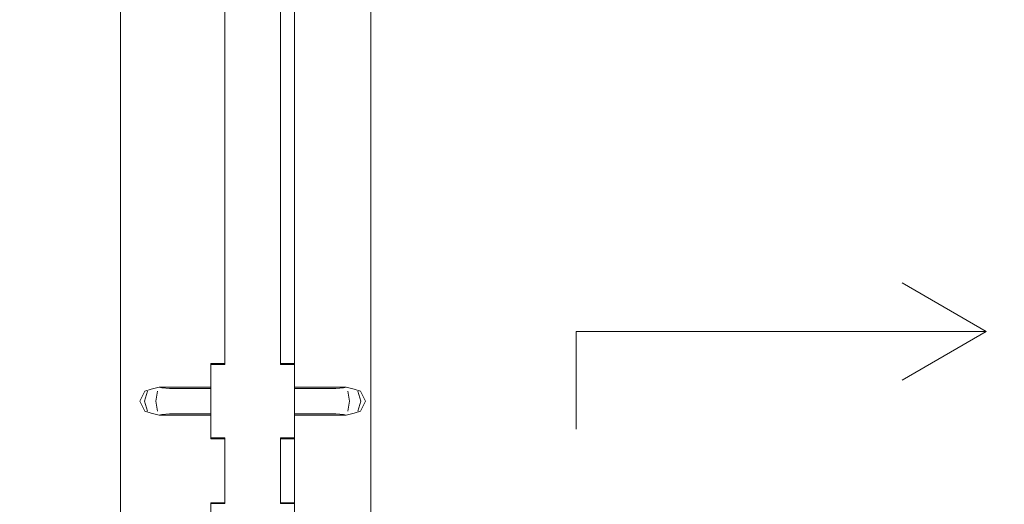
# Model space of a CAD drawing. Header units: millimetres. Extents: x 90539 to 127778, y -34922 to 14506.
# Tile 49 of 256: x 102020 to 102728, y 3816 to 4164. Entities that reach past the tile are written whole.
import ezdxf

# ---------------------------------------------------------------- set-up
doc = ezdxf.new("R2010")
doc.units = ezdxf.units.MM
doc.header["$MEASUREMENT"] = 0
doc.linetypes.add('Wipeout_Contour', pattern=[1000, 0, -1000])
for name, color, linetype in [('Nowe_A-Wymiary-Wewnętrzne', 7, 'Continuous'), ('Nowe_A-Wymiary-Zewnętrzne', 7, 'Continuous'), ('Nowe_A-Ściany-Konstrukcyjne', 7, 'Continuous'), ('Nowe_A-Ściany-Wewnętrzne', 7, 'Continuous'), ('Nowe_Drzwi Archicad', 7, 'Continuous')]:
    doc.layers.add(name, color=color, linetype=linetype)
for name, color, linetype, lineweight, true_color in [('Nowe_A-Wymiary-Wewnętrzne_Nr_pióra__45', 7, 'Continuous', 15, 0x40a5ff), ('Nowe_A-Wymiary-Wewnętrzne_Nr_pióra__85', 7, 'Continuous', 13, 0x80c2ff), ('Nowe_A-Wymiary-Zewnętrzne_Nr_pióra__45', 7, 'Continuous', 15, 0x40a5ff), ('Nowe_A-Wymiary-Zewnętrzne_Nr_pióra__85', 7, 'Continuous', 13, 0x80c2ff)]:
    doc.layers.add(name, color=color, linetype=linetype, lineweight=lineweight, true_color=true_color)
for name, color, linetype, lineweight in [('Nowe_A-Wymiary-Wewnętrzne_Nr_pióra__46', 5, 'Continuous', 15), ('Nowe_A-Wymiary-Zewnętrzne_Nr_pióra__46', 5, 'Continuous', 15), ('Nowe_Drzwi Archicad_Nr_pióra__3', 7, 'Continuous', 13), ('Nowe_Drzwi Archicad_Nr_pióra__87', 7, 'Continuous', 13)]:
    doc.layers.add(name, color=color, linetype=linetype, lineweight=lineweight)
doc.styles.add('STYL_AUTOMATYCZNY_2', font='arial.ttf')
doc.dimstyles.new('STYL_AUTOMATYCZNY__1', dxfattribs={"dimtxt": 125, "dimasz": 47.5, "dimexe": 0.18, "dimexo": 20, "dimgap": 0, "dimtad": 1, "dimdec": 1, "dimlfac": 0.1, "dimzin": 0, "dimdsep": 46, "dimtxsty": 'STYL_AUTOMATYCZNY_2', "dimblk": 'ARROWHEAD_11', "dimblk1": 'ARROWHEAD_11', "dimblk2": 'ARROWHEAD_11', "dimcen": 0.09, "dimclrd": 256, "dimclre": 256, "dimclrt": 5, "dimadec": 1, "dimazin": 0, "dimtfac": 1, "dimtdec": 4, "dimtmove": 0, "dimatfit": 3, "dimfxl": 0, "dimtolj": 1, "dimtzin": 0, "dimarcsym": 0})

# ---------------------------------------------------------------- blocks, each defined once
blk = doc.blocks.new('ElemPrzekroju_42')
at = {"color": 254, "linetype": 'Wipeout_Contour', "lineweight": 0, "ltscale": 1745412.149286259}
blk.add_wipeout([(102254.76, 3880), (102217.59, 3880), (102217.59, 2990), (102272.59, 2990), (102272.59, 5140), (103452.59, 5140), (103452.59, 2990), (103937.6, 2990), (103937.6, 5430), (102217.6, 5430), (102217.59, 3900), (102254.76, 3900), (102260.5, 3898.68), (102265.17, 3897.07), (102268.69, 3890), (102265.17, 3882.93), (102260.5, 3881.32)], dxfattribs=at).dxf.layer = 'Nowe_A-Ściany-Konstrukcyjne'
blk = doc.blocks.new('ElemPrzekroju_54')
at = {"color": 254, "linetype": 'Wipeout_Contour', "lineweight": 0, "ltscale": 510610.455212}
blk.add_wipeout([(101947.59, 4940), (101947.59, 2890), (102092.59, 2890), (102092.59, 4890), (102092.59, 4940)], dxfattribs=at).dxf.layer = 'Nowe_A-Ściany-Wewnętrzne'
at = {"color": 254, "linetype": 'Wipeout_Contour', "lineweight": 0, "ltscale": 409239.046}
blk.add_wipeout([(102207.59, 4940), (102207.59, 3917), (102217.59, 3917), (102217.59, 4940)], dxfattribs=at).dxf.layer = 'Nowe_A-Ściany-Wewnętrzne'
at = {"color": 254, "linetype": 'Wipeout_Contour', "lineweight": 0, "ltscale": 409138.816297}
blk.add_wipeout([(102217.59, 3863), (102207.59, 3863), (102207.59, 3817), (102217.59, 3817)], dxfattribs=at).dxf.layer = 'Nowe_A-Ściany-Wewnętrzne'
blk = doc.blocks.new('ElemPrzekroju_409')
at = {"color": 254, "linetype": 'Wipeout_Contour', "lineweight": 0, "ltscale": 2146489.9980939}
blk.add_wipeout([(102167.59, 4890), (102092.59, 4890), (102092.59, 2890), (102167.59, 2890), (102167.59, 3763), (102157.59, 3763), (102157.59, 3817), (102167.59, 3817), (102167.59, 3863), (102157.59, 3863), (102157.59, 3880), (102120.43, 3880), (102114.69, 3881.32), (102110.02, 3882.93), (102106.5, 3890), (102110.02, 3897.07), (102114.69, 3898.68), (102120.43, 3900), (102157.59, 3900), (102157.59, 3917), (102167.59, 3917)], dxfattribs=at).dxf.layer = 'Nowe_Drzwi Archicad'
at = {"color": 254, "linetype": 'Wipeout_Contour', "lineweight": 0, "ltscale": 409170.227308}
blk.add_wipeout([(102217.59, 3917), (102217.49, 3917), (102217.49, 3916.44), (102217.59, 3916.44)], dxfattribs=at).dxf.layer = 'Nowe_Drzwi Archicad'
at = {"color": 254, "linetype": 'Wipeout_Contour', "lineweight": 0, "ltscale": 409227.563164}
blk.add_wipeout([(102247.39, 3899.13), (102247.59, 3900), (102217.59, 3900), (102217.59, 3899.13)], dxfattribs=at).dxf.layer = 'Nowe_Drzwi Archicad'
at = {"color": 254, "linetype": 'Wipeout_Contour', "lineweight": 0, "ltscale": 409227.457593}
blk.add_wipeout([(102217.59, 3890), (102217.59, 3882.93), (102248.29, 3882.93), (102248.58, 3890)], dxfattribs=at).dxf.layer = 'Nowe_Drzwi Archicad'
at = {"color": 254, "linetype": 'Wipeout_Contour', "lineweight": 0, "ltscale": 409162.098403}
blk.add_wipeout([(102217.49, 3863.56), (102217.49, 3863), (102217.59, 3863), (102217.59, 3863.56)], dxfattribs=at).dxf.layer = 'Nowe_Drzwi Archicad'
at = {"color": 254, "linetype": 'Wipeout_Contour', "lineweight": 0, "ltscale": 409155.10679}
blk.add_wipeout([(102217.59, 3816.44), (102217.59, 3817), (102217.49, 3817), (102217.49, 3816.44)], dxfattribs=at).dxf.layer = 'Nowe_Drzwi Archicad'
at = {"layer": 'Nowe_Drzwi Archicad_Nr_pióra__3', "color": 7, "linetype": 'Continuous', "lineweight": 13}
blk.add_line((102092.59, 2890), (102092.59, 4890), dxfattribs=at)
at = {"color": 254, "linetype": 'Wipeout_Contour', "lineweight": 0, "ltscale": 408930.803111}
blk.add_wipeout([(102157.59, 3917), (102157.59, 3916.44), (102157.69, 3916.44), (102157.69, 3917)], dxfattribs=at).dxf.layer = 'Nowe_Drzwi Archicad'
at = {"color": 254, "linetype": 'Wipeout_Contour', "lineweight": 0, "ltscale": 409150.441825}
blk.add_wipeout([(102217.49, 3917), (102207.69, 3917), (102207.69, 3916.44), (102217.49, 3916.44)], dxfattribs=at).dxf.layer = 'Nowe_Drzwi Archicad'
at = {"color": 254, "linetype": 'Wipeout_Contour', "lineweight": 0, "ltscale": 408868.223053}
blk.add_wipeout([(102157.59, 3899.13), (102157.59, 3900), (102127.59, 3900), (102127.8, 3899.13)], dxfattribs=at).dxf.layer = 'Nowe_Drzwi Archicad'
at = {"color": 254, "linetype": 'Wipeout_Contour', "lineweight": 0, "ltscale": 511549.705351}
blk.add_wipeout([(102217.59, 3899.13), (102217.59, 3897.07), (102248.29, 3897.07), (102247.79, 3899.17), (102247.39, 3899.13)], dxfattribs=at).dxf.layer = 'Nowe_Drzwi Archicad'
at = {"color": 254, "linetype": 'Wipeout_Contour', "lineweight": 0, "ltscale": 408864.338794}
blk.add_wipeout([(102157.59, 3890), (102126.61, 3890), (102126.9, 3882.93), (102157.59, 3882.93)], dxfattribs=at).dxf.layer = 'Nowe_Drzwi Archicad'
at = {"color": 254, "linetype": 'Wipeout_Contour', "lineweight": 0, "ltscale": 511546.508175}
blk.add_wipeout([(102217.59, 3882.93), (102217.59, 3880.87), (102247.39, 3880.87), (102247.79, 3880.83), (102248.29, 3882.93)], dxfattribs=at).dxf.layer = 'Nowe_Drzwi Archicad'
at = {"color": 254, "linetype": 'Wipeout_Contour', "lineweight": 0, "ltscale": 408922.669448}
blk.add_wipeout([(102157.59, 3863.56), (102157.59, 3863), (102157.69, 3863), (102157.69, 3863.56)], dxfattribs=at).dxf.layer = 'Nowe_Drzwi Archicad'
at = {"color": 254, "linetype": 'Wipeout_Contour', "lineweight": 0, "ltscale": 409142.312527}
blk.add_wipeout([(102207.69, 3863.56), (102207.69, 3863), (102217.49, 3863), (102217.49, 3863.56)], dxfattribs=at).dxf.layer = 'Nowe_Drzwi Archicad'
at = {"color": 254, "linetype": 'Wipeout_Contour', "lineweight": 0, "ltscale": 408915.673739}
blk.add_wipeout([(102157.69, 3816.44), (102157.69, 3817), (102157.59, 3817), (102157.59, 3816.44)], dxfattribs=at).dxf.layer = 'Nowe_Drzwi Archicad'
at = {"color": 254, "linetype": 'Wipeout_Contour', "lineweight": 0, "ltscale": 409135.320576}
blk.add_wipeout([(102217.49, 3816.44), (102217.49, 3817), (102207.69, 3817), (102207.69, 3816.44)], dxfattribs=at).dxf.layer = 'Nowe_Drzwi Archicad'
at = {"layer": 'Nowe_Drzwi Archicad_Nr_pióra__3', "color": 7, "linetype": 'Continuous', "lineweight": 13}
for p, q in [((102217.59, 3917), (102217.49, 3917)), ((102217.59, 3916.44), (102217.59, 3917)), ((102217.59, 3863.04), (102217.49, 3863)), ((102217.59, 3863.04), (102217.59, 3863.56)), ((102217.59, 3817), (102217.49, 3817)), ((102217.59, 3816.44), (102217.59, 3817)), ((102217.59, 3816.44), (102217.59, 3816.9))]:
    blk.add_line(p, q, dxfattribs=at)
at = {"layer": 'Nowe_Drzwi Archicad_Nr_pióra__3', "color": 7, "linetype": 'Continuous', "lineweight": 13, "flags": 128}
blk.add_lwpolyline([(102217.59, 3816.44), (102217.59, 3816.34), (102217.59, 3806.54)], dxfattribs=at)
at = {"layer": 'Nowe_Drzwi Archicad_Nr_pióra__87', "color": 7, "linetype": 'Continuous', "lineweight": 13}
for p, q in [((102217.59, 4940), (102217.59, 3917)), ((102217.59, 3863.04), (102217.59, 3817))]:
    blk.add_line(p, q, dxfattribs=at)
at = {"color": 254, "linetype": 'Wipeout_Contour', "lineweight": 0, "ltscale": 408950.588572}
blk.add_wipeout([(102157.69, 3917), (102157.69, 3916.44), (102167.49, 3916.44), (102167.49, 3917)], dxfattribs=at).dxf.layer = 'Nowe_Drzwi Archicad'
at = {"color": 254, "linetype": 'Wipeout_Contour', "lineweight": 0, "ltscale": 409130.65635}
blk.add_wipeout([(102207.69, 3917), (102207.59, 3917), (102207.59, 3916.44), (102207.69, 3916.44)], dxfattribs=at).dxf.layer = 'Nowe_Drzwi Archicad'
at = {"color": 254, "linetype": 'Wipeout_Contour', "lineweight": 0, "ltscale": 511069.586015}
blk.add_wipeout([(102127.4, 3899.17), (102126.9, 3897.07), (102157.59, 3897.07), (102157.59, 3899.13), (102127.8, 3899.13)], dxfattribs=at).dxf.layer = 'Nowe_Drzwi Archicad'
at = {"color": 254, "linetype": 'Wipeout_Contour', "lineweight": 0, "ltscale": 409228.533041}
blk.add_wipeout([(102217.59, 3897.07), (102217.59, 3890), (102248.58, 3890), (102248.29, 3897.07)], dxfattribs=at).dxf.layer = 'Nowe_Drzwi Archicad'
at = {"color": 254, "linetype": 'Wipeout_Contour', "lineweight": 0, "ltscale": 511066.385813}
blk.add_wipeout([(102157.59, 3882.93), (102126.9, 3882.93), (102127.4, 3880.83), (102127.8, 3880.87), (102157.59, 3880.87)], dxfattribs=at).dxf.layer = 'Nowe_Drzwi Archicad'
at = {"color": 254, "linetype": 'Wipeout_Contour', "lineweight": 0, "ltscale": 409224.653112}
blk.add_wipeout([(102217.59, 3880), (102247.59, 3880), (102247.39, 3880.87), (102217.59, 3880.87)], dxfattribs=at).dxf.layer = 'Nowe_Drzwi Archicad'
at = {"color": 254, "linetype": 'Wipeout_Contour', "lineweight": 0, "ltscale": 408942.455303}
blk.add_wipeout([(102157.69, 3863.56), (102157.69, 3863), (102167.49, 3863), (102167.49, 3863.56)], dxfattribs=at).dxf.layer = 'Nowe_Drzwi Archicad'
at = {"color": 254, "linetype": 'Wipeout_Contour', "lineweight": 0, "ltscale": 409122.526659}
blk.add_wipeout([(102207.59, 3863.56), (102207.59, 3863), (102207.69, 3863), (102207.69, 3863.56)], dxfattribs=at).dxf.layer = 'Nowe_Drzwi Archicad'
at = {"color": 254, "linetype": 'Wipeout_Contour', "lineweight": 0, "ltscale": 408935.459933}
blk.add_wipeout([(102167.49, 3816.44), (102167.49, 3817), (102157.69, 3817), (102157.69, 3816.44)], dxfattribs=at).dxf.layer = 'Nowe_Drzwi Archicad'
at = {"color": 254, "linetype": 'Wipeout_Contour', "lineweight": 0, "ltscale": 409115.534369}
blk.add_wipeout([(102207.69, 3816.44), (102207.69, 3817), (102207.59, 3817), (102207.59, 3816.44)], dxfattribs=at).dxf.layer = 'Nowe_Drzwi Archicad'
at = {"layer": 'Nowe_Drzwi Archicad_Nr_pióra__3', "color": 7, "linetype": 'Continuous', "lineweight": 13}
for p, q in [((102207.59, 4890), (102207.59, 3916.44)), ((102207.69, 3947.88), (102207.69, 3917)), ((102157.59, 3916.44), (102157.59, 3917)), ((102157.59, 3917), (102157.69, 3917)), ((102207.69, 3917), (102207.59, 3917)), ((102217.49, 3917), (102207.69, 3917)), ((102217.59, 3916.44), (102217.59, 3863.56)), ((102217.59, 3899.13), (102217.59, 3900)), ((102217.59, 3880), (102217.59, 3880.87)), ((102157.59, 3863), (102157.59, 3863.56)), ((102157.59, 3863), (102157.69, 3863)), ((102207.59, 3863.56), (102207.59, 3816.44)), ((102207.69, 3863), (102207.59, 3863)), ((102207.69, 3832.12), (102207.69, 3863)), ((102217.49, 3863), (102207.69, 3863)), ((102157.59, 3816.44), (102157.59, 3817)), ((102157.59, 3817), (102157.69, 3817)), ((102207.69, 3817), (102207.59, 3817)), ((102217.49, 3817), (102207.69, 3817))]:
    blk.add_line(p, q, dxfattribs=at)
at = {"layer": 'Nowe_Drzwi Archicad_Nr_pióra__3', "color": 7, "linetype": 'Continuous', "lineweight": 13, "flags": 128}
for points in [[(102217.59, 3916.44), (102217.49, 3916.44), (102207.69, 3916.44), (102207.59, 3916.44)], [(102217.59, 3863.56), (102217.49, 3863.56), (102207.69, 3863.56), (102207.59, 3863.56)], [(102157.59, 3816.44), (102157.59, 3816.34), (102157.59, 3806.54)], [(102217.59, 3816.44), (102217.49, 3816.44), (102207.69, 3816.44), (102207.59, 3816.44)]]:
    blk.add_lwpolyline(points, dxfattribs=at)
at = {"color": 254, "linetype": 'Wipeout_Contour', "lineweight": 0, "ltscale": 408970.374041}
blk.add_wipeout([(102167.49, 3917), (102167.49, 3916.44), (102167.59, 3916.44), (102167.59, 3917)], dxfattribs=at).dxf.layer = 'Nowe_Drzwi Archicad'
at = {"color": 254, "linetype": 'Wipeout_Contour', "lineweight": 0, "ltscale": 408865.415196}
blk.add_wipeout([(102157.59, 3897.07), (102126.9, 3897.07), (102126.61, 3890), (102157.59, 3890)], dxfattribs=at).dxf.layer = 'Nowe_Drzwi Archicad'
at = {"color": 254, "linetype": 'Wipeout_Contour', "lineweight": 0, "ltscale": 409298.659958}
blk.add_wipeout([(102252.94, 3899.58), (102253.34, 3900), (102247.59, 3900), (102247.39, 3899.13)], dxfattribs=at).dxf.layer = 'Nowe_Drzwi Archicad'
at = {"color": 254, "linetype": 'Wipeout_Contour', "lineweight": 0, "ltscale": 409305.628634}
blk.add_wipeout([(102248.58, 3890), (102248.29, 3882.93), (102256.09, 3882.93), (102257.24, 3890)], dxfattribs=at).dxf.layer = 'Nowe_Drzwi Archicad'
at = {"color": 254, "linetype": 'Wipeout_Contour', "lineweight": 0, "ltscale": 408865.310446}
blk.add_wipeout([(102157.59, 3880), (102157.59, 3880.87), (102127.8, 3880.87), (102127.59, 3880)], dxfattribs=at).dxf.layer = 'Nowe_Drzwi Archicad'
at = {"color": 254, "linetype": 'Wipeout_Contour', "lineweight": 0, "ltscale": 408962.241165}
blk.add_wipeout([(102167.49, 3863.56), (102167.49, 3863), (102167.59, 3863), (102167.59, 3863.56)], dxfattribs=at).dxf.layer = 'Nowe_Drzwi Archicad'
at = {"color": 254, "linetype": 'Wipeout_Contour', "lineweight": 0, "ltscale": 408955.246133}
blk.add_wipeout([(102167.59, 3816.44), (102167.59, 3817), (102167.49, 3817), (102167.49, 3816.44)], dxfattribs=at).dxf.layer = 'Nowe_Drzwi Archicad'
at = {"layer": 'Nowe_Drzwi Archicad_Nr_pióra__3', "color": 7, "linetype": 'Continuous', "lineweight": 13}
for p, q in [((102167.59, 4890), (102167.59, 3916.44)), ((102167.49, 3947.88), (102167.49, 3917)), ((102157.59, 3916.44), (102157.59, 3863.56)), ((102157.69, 3917), (102167.49, 3917)), ((102167.49, 3917), (102167.59, 3917)), ((102157.69, 3863), (102167.49, 3863)), ((102167.49, 3863), (102167.59, 3863)), ((102167.49, 3832.12), (102167.49, 3863)), ((102167.59, 3863.56), (102167.59, 3816.44)), ((102157.69, 3817), (102167.49, 3817)), ((102167.49, 3817), (102167.59, 3817))]:
    blk.add_line(p, q, dxfattribs=at)
at = {"layer": 'Nowe_Drzwi Archicad_Nr_pióra__3', "color": 7, "linetype": 'Continuous', "lineweight": 13, "flags": 128}
for points in [[(102167.59, 3916.44), (102167.49, 3916.44), (102157.69, 3916.44), (102157.59, 3916.44)], [(102167.59, 3863.56), (102167.49, 3863.56), (102157.69, 3863.56), (102157.59, 3863.56)], [(102167.59, 3816.44), (102167.49, 3816.44), (102157.69, 3816.44), (102157.59, 3816.44)]]:
    blk.add_lwpolyline(points, dxfattribs=at)
at = {"color": 254, "linetype": 'Wipeout_Contour', "lineweight": 0, "ltscale": 408797.200108}
blk.add_wipeout([(102127.8, 3899.13), (102127.59, 3900), (102121.85, 3900), (102122.25, 3899.58)], dxfattribs=at).dxf.layer = 'Nowe_Drzwi Archicad'
at = {"color": 254, "linetype": 'Wipeout_Contour', "lineweight": 0, "ltscale": 511630.299207}
blk.add_wipeout([(102252.94, 3899.58), (102247.79, 3899.17), (102248.29, 3897.07), (102256.09, 3897.07), (102253.59, 3899.73)], dxfattribs=at).dxf.layer = 'Nowe_Drzwi Archicad'
at = {"color": 254, "linetype": 'Wipeout_Contour', "lineweight": 0, "ltscale": 408786.167877}
blk.add_wipeout([(102126.61, 3890), (102117.95, 3890), (102119.1, 3882.93), (102126.9, 3882.93)], dxfattribs=at).dxf.layer = 'Nowe_Drzwi Archicad'
at = {"color": 254, "linetype": 'Wipeout_Contour', "lineweight": 0, "ltscale": 511627.041}
blk.add_wipeout([(102248.29, 3882.93), (102247.79, 3880.83), (102252.94, 3880.42), (102253.59, 3880.27), (102256.09, 3882.93)], dxfattribs=at).dxf.layer = 'Nowe_Drzwi Archicad'
at = {"color": 254, "linetype": 'Wipeout_Contour', "lineweight": 0, "ltscale": 510989.054006}
blk.add_wipeout([(102121.6, 3899.73), (102119.1, 3897.07), (102126.9, 3897.07), (102127.4, 3899.17), (102122.25, 3899.58)], dxfattribs=at).dxf.layer = 'Nowe_Drzwi Archicad'
at = {"color": 254, "linetype": 'Wipeout_Contour', "lineweight": 0, "ltscale": 409306.703879}
blk.add_wipeout([(102248.29, 3897.07), (102248.58, 3890), (102257.24, 3890), (102256.09, 3897.07)], dxfattribs=at).dxf.layer = 'Nowe_Drzwi Archicad'
at = {"color": 254, "linetype": 'Wipeout_Contour', "lineweight": 0, "ltscale": 510985.791716}
blk.add_wipeout([(102126.9, 3882.93), (102119.1, 3882.93), (102121.6, 3880.27), (102122.25, 3880.42), (102127.4, 3880.83)], dxfattribs=at).dxf.layer = 'Nowe_Drzwi Archicad'
at = {"color": 254, "linetype": 'Wipeout_Contour', "lineweight": 0, "ltscale": 409295.676921}
blk.add_wipeout([(102247.59, 3880), (102253.34, 3880), (102252.94, 3880.42), (102247.39, 3880.87)], dxfattribs=at).dxf.layer = 'Nowe_Drzwi Archicad'
at = {"layer": 'Nowe_Drzwi Archicad_Nr_pióra__3', "color": 7, "linetype": 'Continuous', "lineweight": 13}
for p, q in [((102217.59, 3900), (102247.59, 3900)), ((102217.59, 3880), (102247.59, 3880))]:
    blk.add_line(p, q, dxfattribs=at)
at = {"color": 254, "linetype": 'Wipeout_Contour', "lineweight": 0, "ltscale": 408787.244482}
blk.add_wipeout([(102126.9, 3897.07), (102119.1, 3897.07), (102117.95, 3890), (102126.61, 3890)], dxfattribs=at).dxf.layer = 'Nowe_Drzwi Archicad'
at = {"color": 254, "linetype": 'Wipeout_Contour', "lineweight": 0, "ltscale": 306984.360507}
blk.add_wipeout([(102254.76, 3900), (102253.34, 3900), (102252.94, 3899.58)], dxfattribs=at).dxf.layer = 'Nowe_Drzwi Archicad'
at = {"color": 254, "linetype": 'Wipeout_Contour', "lineweight": 0, "ltscale": 409337.453533}
blk.add_wipeout([(102257.24, 3890), (102256.09, 3882.93), (102263.3, 3882.93), (102265.41, 3890)], dxfattribs=at).dxf.layer = 'Nowe_Drzwi Archicad'
at = {"color": 254, "linetype": 'Wipeout_Contour', "lineweight": 0, "ltscale": 408794.213416}
blk.add_wipeout([(102127.59, 3880), (102127.8, 3880.87), (102122.25, 3880.42), (102121.85, 3880)], dxfattribs=at).dxf.layer = 'Nowe_Drzwi Archicad'
at = {"layer": 'Nowe_Drzwi Archicad_Nr_pióra__3', "color": 7, "linetype": 'Continuous', "lineweight": 13}
for p, q in [((102157.59, 3900), (102127.59, 3900)), ((102157.59, 3880), (102127.59, 3880))]:
    blk.add_line(p, q, dxfattribs=at)
at = {"color": 254, "linetype": 'Wipeout_Contour', "lineweight": 0, "ltscale": 306587.584578}
blk.add_wipeout([(102122.25, 3899.58), (102121.85, 3900), (102120.43, 3900)], dxfattribs=at).dxf.layer = 'Nowe_Drzwi Archicad'
at = {"color": 254, "linetype": 'Wipeout_Contour', "lineweight": 0, "ltscale": 511660.085799}
blk.add_wipeout([(102253.59, 3899.73), (102256.09, 3897.07), (102263.3, 3897.07), (102260.5, 3898.68), (102254.76, 3900)], dxfattribs=at).dxf.layer = 'Nowe_Drzwi Archicad'
at = {"color": 254, "linetype": 'Wipeout_Contour', "lineweight": 0, "ltscale": 408754.343027}
blk.add_wipeout([(102117.95, 3890), (102109.78, 3890), (102111.89, 3882.93), (102119.1, 3882.93)], dxfattribs=at).dxf.layer = 'Nowe_Drzwi Archicad'
at = {"color": 254, "linetype": 'Wipeout_Contour', "lineweight": 0, "ltscale": 511656.854046}
blk.add_wipeout([(102253.59, 3880.27), (102254.76, 3880), (102260.5, 3881.32), (102263.3, 3882.93), (102256.09, 3882.93)], dxfattribs=at).dxf.layer = 'Nowe_Drzwi Archicad'
at = {"color": 254, "linetype": 'Wipeout_Contour', "lineweight": 0, "ltscale": 510959.241076}
blk.add_wipeout([(102111.89, 3897.07), (102119.1, 3897.07), (102121.6, 3899.73), (102120.43, 3900), (102114.69, 3898.68)], dxfattribs=at).dxf.layer = 'Nowe_Drzwi Archicad'
at = {"color": 254, "linetype": 'Wipeout_Contour', "lineweight": 0, "ltscale": 409338.5287}
blk.add_wipeout([(102256.09, 3897.07), (102257.24, 3890), (102265.41, 3890), (102263.3, 3897.07)], dxfattribs=at).dxf.layer = 'Nowe_Drzwi Archicad'
at = {"color": 254, "linetype": 'Wipeout_Contour', "lineweight": 0, "ltscale": 510956.004911}
blk.add_wipeout([(102111.89, 3882.93), (102114.69, 3881.32), (102120.43, 3880), (102121.6, 3880.27), (102119.1, 3882.93)], dxfattribs=at).dxf.layer = 'Nowe_Drzwi Archicad'
at = {"color": 254, "linetype": 'Wipeout_Contour', "lineweight": 0, "ltscale": 306982.07335}
blk.add_wipeout([(102253.34, 3880), (102254.76, 3880), (102252.94, 3880.42)], dxfattribs=at).dxf.layer = 'Nowe_Drzwi Archicad'
at = {"layer": 'Nowe_Drzwi Archicad_Nr_pióra__3', "color": 7, "linetype": 'Continuous', "lineweight": 13}
for p, q in [((102247.59, 3900), (102253.34, 3900)), ((102253.34, 3900), (102254.76, 3900)), ((102247.59, 3880), (102253.34, 3880)), ((102253.34, 3880), (102254.76, 3880))]:
    blk.add_line(p, q, dxfattribs=at)
at = {"layer": 'Nowe_Drzwi Archicad_Nr_pióra__3', "color": 7, "linetype": 'Continuous', "lineweight": 13, "flags": 128}
for points in [[(102254.76, 3900), (102252.94, 3899.58), (102247.39, 3899.13), (102217.59, 3899.13)], [(102217.59, 3880.87), (102247.39, 3880.87), (102252.94, 3880.42), (102254.76, 3880)]]:
    blk.add_lwpolyline(points, dxfattribs=at)
at = {"color": 254, "linetype": 'Wipeout_Contour', "lineweight": 0, "ltscale": 408755.419711}
blk.add_wipeout([(102119.1, 3897.07), (102111.89, 3897.07), (102109.78, 3890), (102117.95, 3890)], dxfattribs=at).dxf.layer = 'Nowe_Drzwi Archicad'
at = {"color": 254, "linetype": 'Wipeout_Contour', "lineweight": 0, "ltscale": 307011.598702}
blk.add_wipeout([(102265.17, 3897.07), (102260.5, 3898.68), (102263.3, 3897.07)], dxfattribs=at).dxf.layer = 'Nowe_Drzwi Archicad'
at = {"color": 254, "linetype": 'Wipeout_Contour', "lineweight": 0, "ltscale": 409358.123808}
blk.add_wipeout([(102265.41, 3890), (102263.3, 3882.93), (102265.17, 3882.93), (102268.69, 3890)], dxfattribs=at).dxf.layer = 'Nowe_Drzwi Archicad'
at = {"color": 254, "linetype": 'Wipeout_Contour', "lineweight": 0, "ltscale": 306585.294463}
blk.add_wipeout([(102121.85, 3880), (102122.25, 3880.42), (102120.43, 3880)], dxfattribs=at).dxf.layer = 'Nowe_Drzwi Archicad'
at = {"layer": 'Nowe_Drzwi Archicad_Nr_pióra__3', "color": 7, "linetype": 'Continuous', "lineweight": 13}
for p, q in [((102121.85, 3900), (102120.43, 3900)), ((102127.59, 3900), (102121.85, 3900)), ((102256.09, 3897.07), (102257.24, 3890)), ((102121.85, 3880), (102120.43, 3880)), ((102127.59, 3880), (102121.85, 3880))]:
    blk.add_line(p, q, dxfattribs=at)
at = {"layer": 'Nowe_Drzwi Archicad_Nr_pióra__3', "color": 7, "linetype": 'Continuous', "lineweight": 13, "flags": 128}
for points in [[(102157.59, 3899.13), (102127.8, 3899.13), (102122.25, 3899.58), (102120.43, 3900)], [(102120.43, 3880), (102122.25, 3880.42), (102127.8, 3880.87), (102157.59, 3880.87)]]:
    blk.add_lwpolyline(points, dxfattribs=at)
at = {"color": 254, "linetype": 'Wipeout_Contour', "lineweight": 0, "ltscale": 306559.754665}
blk.add_wipeout([(102114.69, 3898.68), (102110.02, 3897.07), (102111.89, 3897.07)], dxfattribs=at).dxf.layer = 'Nowe_Drzwi Archicad'
at = {"color": 254, "linetype": 'Wipeout_Contour', "lineweight": 0, "ltscale": 409359.198926}
blk.add_wipeout([(102263.3, 3897.07), (102265.41, 3890), (102268.69, 3890), (102265.17, 3897.07)], dxfattribs=at).dxf.layer = 'Nowe_Drzwi Archicad'
at = {"color": 254, "linetype": 'Wipeout_Contour', "lineweight": 0, "ltscale": 408733.67268}
blk.add_wipeout([(102109.78, 3890), (102106.5, 3890), (102110.02, 3882.93), (102111.89, 3882.93)], dxfattribs=at).dxf.layer = 'Nowe_Drzwi Archicad'
at = {"color": 254, "linetype": 'Wipeout_Contour', "lineweight": 0, "ltscale": 307009.901869}
blk.add_wipeout([(102263.3, 3882.93), (102260.5, 3881.32), (102265.17, 3882.93)], dxfattribs=at).dxf.layer = 'Nowe_Drzwi Archicad'
at = {"layer": 'Nowe_Drzwi Archicad_Nr_pióra__3', "color": 7, "linetype": 'Continuous', "lineweight": 13}
for p, q in [((102119.1, 3897.07), (102117.95, 3890)), ((102263.3, 3897.07), (102265.41, 3890)), ((102268.69, 3890), (102265.17, 3897.07)), ((102257.24, 3890), (102256.09, 3882.93)), ((102265.41, 3890), (102263.3, 3882.93)), ((102265.17, 3882.93), (102268.69, 3890))]:
    blk.add_line(p, q, dxfattribs=at)
at = {"layer": 'Nowe_Drzwi Archicad_Nr_pióra__3', "color": 7, "linetype": 'Continuous', "lineweight": 13, "flags": 128}
for points in [[(102265.17, 3897.07), (102260.5, 3898.68), (102254.76, 3900)], [(102254.76, 3880), (102260.5, 3881.32), (102265.17, 3882.93)]]:
    blk.add_lwpolyline(points, dxfattribs=at)
at = {"color": 254, "linetype": 'Wipeout_Contour', "lineweight": 0, "ltscale": 408734.749413}
blk.add_wipeout([(102111.89, 3897.07), (102110.02, 3897.07), (102106.5, 3890), (102109.78, 3890)], dxfattribs=at).dxf.layer = 'Nowe_Drzwi Archicad'
at = {"color": 254, "linetype": 'Wipeout_Contour', "lineweight": 0, "ltscale": 306558.055331}
blk.add_wipeout([(102111.89, 3882.93), (102110.02, 3882.93), (102114.69, 3881.32)], dxfattribs=at).dxf.layer = 'Nowe_Drzwi Archicad'
at = {"layer": 'Nowe_Drzwi Archicad_Nr_pióra__3', "color": 7, "linetype": 'Continuous', "lineweight": 13}
for p, q in [((102110.02, 3897.07), (102106.5, 3890)), ((102111.89, 3897.07), (102109.78, 3890)), ((102106.5, 3890), (102110.02, 3882.93)), ((102109.78, 3890), (102111.89, 3882.93)), ((102117.95, 3890), (102119.1, 3882.93))]:
    blk.add_line(p, q, dxfattribs=at)
at = {"layer": 'Nowe_Drzwi Archicad_Nr_pióra__3', "color": 7, "linetype": 'Continuous', "lineweight": 13, "flags": 128}
for points in [[(102120.43, 3900), (102114.69, 3898.68), (102110.02, 3897.07)], [(102110.02, 3882.93), (102114.69, 3881.32), (102120.43, 3880)]]:
    blk.add_lwpolyline(points, dxfattribs=at)
blk = doc.blocks.new('ElemPrzekroju_557')
at = {"color": 254, "linetype": 'Wipeout_Contour', "lineweight": 0, "ltscale": 410594.412704}
blk.add_wipeout([(102272.59, 2890), (102862.59, 2890), (102862.59, 4990), (102272.59, 4990)], dxfattribs=at).dxf.layer = 'Nowe_Drzwi Archicad'
at = {"layer": 'Nowe_Drzwi Archicad_Nr_pióra__3', "color": 7, "linetype": 'Continuous', "lineweight": 13}
for p, q in [((102715.09, 3940), (102654.47, 3975)), ((102420.09, 3940), (102715.09, 3940)), ((102420.09, 3940), (102420.09, 3870)), ((102715.09, 3940), (102654.47, 3905))]:
    blk.add_line(p, q, dxfattribs=at)
at = {"layer": 'Nowe_Drzwi Archicad_Nr_pióra__87', "color": 7, "linetype": 'Continuous', "lineweight": 13}
blk.add_line((102272.59, 2990), (102272.59, 5140), dxfattribs=at)
blk = doc.blocks.new('*D657')
at = {"layer": 'Nowe_A-Wymiary-Zewnętrzne_Nr_pióra__45', "linetype": 'Continuous', "lineweight": 15, "true_color": 0x40a5ff}
for points in [[(103152.93, 5430), (103153.88, 5425.22), (103156.59, 5421.16), (103160.65, 5418.45), (103165.43, 5417.5), (103170.21, 5418.45), (103174.27, 5421.16), (103176.98, 5425.22), (103177.93, 5430), (103176.98, 5434.78), (103174.27, 5438.84), (103170.21, 5441.55), (103165.43, 5442.5), (103160.65, 5441.55), (103156.59, 5438.84), (103153.88, 5434.78)], [(103152.93, 2890), (103153.88, 2885.22), (103156.59, 2881.16), (103160.65, 2878.45), (103165.43, 2877.5), (103170.21, 2878.45), (103174.27, 2881.16), (103176.98, 2885.22), (103177.93, 2890), (103176.98, 2894.78), (103174.27, 2898.84), (103170.21, 2901.55), (103165.43, 2902.5), (103160.65, 2901.55), (103156.59, 2898.84), (103153.88, 2894.78)]]:
    blk.add_hatch(color=161, dxfattribs=at).paths.add_polyline_path(points)
at = {"layer": 'Nowe_A-Wymiary-Zewnętrzne_Nr_pióra__45', "color": 161, "linetype": 'Continuous', "lineweight": 15, "true_color": 0x40a5ff}
for centre in [(103165.43, 5430), (103165.43, 2890)]:
    blk.add_circle(centre, 12.5, dxfattribs=at)
at = {"layer": 'Nowe_A-Wymiary-Zewnętrzne_Nr_pióra__85', "color": 151, "linetype": 'Continuous', "lineweight": 13, "true_color": 0x80c2ff}
for p, q in [((103152.93, 5430), (103118.56, 5430)), ((103212.31, 5430), (103177.93, 5430)), ((103165.43, 2902.5), (103165.43, 5417.5)), ((103152.93, 2890), (103118.56, 2890)), ((103212.31, 2890), (103177.93, 2890))]:
    blk.add_line(p, q, dxfattribs=at)
at = {"layer": 'Nowe_A-Wymiary-Zewnętrzne_Nr_pióra__46', "color": 5, "lineweight": 15, "char_height": 125, "attachment_point": 7, "rotation": 90, "style": 'STYL_AUTOMATYCZNY_2'}
for s, insert in [('\\A1;{\\pql;\\fArial|b0|i0|c238|p0;\\W1.000000;7,0}', (102996.68, 5409.19)), ('\\A1;{\\pql;\\fArial|b0|i0|c238|p0;\\W1.000000;21,0}', (103140.43, 5083.85)), ('\\A1;{\\pql;\\fArial|b0|i0|c238|p0;\\W1.000000;254,0}', (103140.43, 3897.83)), ('\\A1;{\\pql;\\fArial|b0|i0|c238|p0;\\W1.000000;2,0}', (103140.43, 2902.5))]:
    blk.add_mtext(s, dxfattribs=dict(at, insert=insert))
blk = doc.blocks.new('ARROWHEAD_11')
at = {"color": 0, "linetype": 'Continuous', "lineweight": 0}
blk.add_line((0, 0), (-1, 0), dxfattribs=at)
at = {"color": 0, "linetype": 'Continuous', "lineweight": 0, "const_width": 0.25, "flags": 128}
blk.add_lwpolyline([(-0.125, 0, 1), (0.125, 0, 1)], format="xyb", close=True, dxfattribs=at)
blk = doc.blocks.new('*D704')
at = {"layer": 'Nowe_A-Wymiary-Wewnętrzne_Nr_pióra__45', "linetype": 'Continuous', "lineweight": 15, "true_color": 0x40a5ff}
for points in [[(108300.43, 4960), (108301.38, 4955.22), (108304.09, 4951.16), (108308.15, 4948.45), (108312.93, 4947.5), (108317.71, 4948.45), (108321.77, 4951.16), (108324.48, 4955.22), (108325.43, 4960), (108324.48, 4964.78), (108321.77, 4968.84), (108317.71, 4971.55), (108312.93, 4972.5), (108308.15, 4971.55), (108304.09, 4968.84), (108301.38, 4964.78)], [(108300.43, 2890), (108301.38, 2885.22), (108304.09, 2881.16), (108308.15, 2878.45), (108312.93, 2877.5), (108317.71, 2878.45), (108321.77, 2881.16), (108324.48, 2885.22), (108325.43, 2890), (108324.48, 2894.78), (108321.77, 2898.84), (108317.71, 2901.55), (108312.93, 2902.5), (108308.15, 2901.55), (108304.09, 2898.84), (108301.38, 2894.78)]]:
    blk.add_hatch(color=161, dxfattribs=at).paths.add_polyline_path(points)
at = {"layer": 'Nowe_A-Wymiary-Wewnętrzne_Nr_pióra__45', "color": 161, "linetype": 'Continuous', "lineweight": 15, "true_color": 0x40a5ff}
for centre in [(108312.93, 4960), (108312.93, 2890)]:
    blk.add_circle(centre, 12.5, dxfattribs=at)
at = {"layer": 'Nowe_A-Wymiary-Wewnętrzne_Nr_pióra__85', "color": 151, "linetype": 'Continuous', "lineweight": 13, "true_color": 0x80c2ff}
for p, q in [((108300.43, 4960), (108266.06, 4960)), ((108359.81, 4960), (108325.43, 4960)), ((108312.93, 2902.5), (108312.93, 4947.5)), ((108300.43, 2890), (108266.06, 2890)), ((108359.81, 2890), (108325.43, 2890))]:
    blk.add_line(p, q, dxfattribs=at)
at = {"layer": 'Nowe_A-Wymiary-Wewnętrzne_Nr_pióra__46', "color": 5, "lineweight": 15, "char_height": 125, "attachment_point": 7, "rotation": 90, "style": 'STYL_AUTOMATYCZNY_2'}
for s, insert in [('\\A1;{\\pql;\\fArial|b0|i0|c238|p0;\\W1.000000;207,0}', (108287.93, 3877.33)), ('\\A1;{\\pql;\\fArial|b0|i0|c238|p0;\\W1.000000;35,0}', (108287.93, 2902.5))]:
    blk.add_mtext(s, dxfattribs=dict(at, insert=insert))
blk = doc.blocks.new('*D748')
at = {"layer": 'Nowe_A-Wymiary-Zewnętrzne_Nr_pióra__45', "linetype": 'Continuous', "lineweight": 15, "true_color": 0x40a5ff}
for points in [[(119375.13, 12845), (119376.08, 12840.22), (119378.79, 12836.16), (119382.84, 12833.45), (119387.63, 12832.5), (119392.41, 12833.45), (119396.47, 12836.16), (119399.18, 12840.22), (119400.13, 12845), (119399.18, 12849.78), (119396.47, 12853.84), (119392.41, 12856.55), (119387.63, 12857.5), (119382.84, 12856.55), (119378.79, 12853.84), (119376.08, 12849.78)], [(119375.13, -450), (119376.08, -454.78), (119378.79, -458.84), (119382.84, -461.55), (119387.63, -462.5), (119392.41, -461.55), (119396.47, -458.84), (119399.18, -454.78), (119400.13, -450), (119399.18, -445.22), (119396.47, -441.16), (119392.41, -438.45), (119387.63, -437.5), (119382.84, -438.45), (119378.79, -441.16), (119376.08, -445.22)]]:
    blk.add_hatch(color=161, dxfattribs=at).paths.add_polyline_path(points)
at = {"layer": 'Nowe_A-Wymiary-Zewnętrzne_Nr_pióra__45', "color": 161, "linetype": 'Continuous', "lineweight": 15, "true_color": 0x40a5ff}
for centre in [(119387.63, 12845), (119387.63, -450)]:
    blk.add_circle(centre, 12.5, dxfattribs=at)
at = {"layer": 'Nowe_A-Wymiary-Zewnętrzne_Nr_pióra__85', "color": 151, "linetype": 'Continuous', "lineweight": 13, "true_color": 0x80c2ff}
for p, q in [((119387.63, 12857.5), (119387.63, 12870)), ((119375.13, 12845), (119340.75, 12845)), ((119434.5, 12845), (119400.13, 12845)), ((119387.63, -437.5), (119387.63, 12832.5)), ((119375.13, -450), (119340.75, -450)), ((119434.5, -450), (119400.13, -450)), ((119387.63, -475), (119387.63, -462.5))]:
    blk.add_line(p, q, dxfattribs=at)
at = {"layer": 'Nowe_A-Wymiary-Zewnętrzne_Nr_pióra__46', "color": 5, "lineweight": 15, "insert": (119362.63, 5911.52), "char_height": 125, "attachment_point": 7, "rotation": 90, "style": 'STYL_AUTOMATYCZNY_2'}
blk.add_mtext('\\A1;{\\pql;\\fArial|b0|i0|c238|p0;\\W1.000000;1\xa0329,5}', dxfattribs=at)

msp = doc.modelspace()

# ---------------------------------------------------------------- block references
at = {"layer": 'Nowe_A-Ściany-Konstrukcyjne', "lineweight": 0}
msp.add_blockref('ElemPrzekroju_42', (0, 0), dxfattribs=at)

# ---------------------------------------------------------------- next in the draw order: block references
at = {"layer": 'Nowe_A-Ściany-Wewnętrzne', "lineweight": 0}
msp.add_blockref('ElemPrzekroju_54', (0, 0), dxfattribs=at)
at = {"layer": 'Nowe_Drzwi Archicad', "lineweight": 0}
msp.add_blockref('ElemPrzekroju_557', (0, 0), dxfattribs=at)

# ---------------------------------------------------------------- next in the draw order: block references
msp.add_blockref('ElemPrzekroju_409', (0, 0), dxfattribs=at)

# ---------------------------------------------------------------- next in the draw order: dimensions: what is measured, and where the dimension line sits
at = {"layer": 'Nowe_A-Wymiary-Wewnętrzne', "color": 151, "linetype": 'Continuous', "lineweight": 13, "true_color": 0x80c2ff}
dim = msp.add_linear_dim(base=(108312.93, 4960), p1=(99177.6, 2890), p2=(107577.6, 4960), angle=90, dimstyle='STYL_AUTOMATYCZNY__1', dxfattribs=at)
dim.commit()
dim.dimension.update_dxf_attribs({"geometry": '*D704', "text_midpoint": (108225.43, 4086.72), "dimtype": 160, "text_rotation": 90})
at = {"layer": 'Nowe_A-Wymiary-Zewnętrzne', "color": 151, "linetype": 'Continuous', "lineweight": 13, "true_color": 0x80c2ff}
for base, p1, p2, picture, middle in [((119387.63, 12845), (95120.09, -450), (98654.74, 12845), '*D748', (119300.13, 6192.64)), ((103165.43, 5430), (102217.59, 2890), (102217.59, 5430), '*D657', (103077.93, 4107.22))]:
    dim = msp.add_linear_dim(base=base, p1=p1, p2=p2, angle=90, dimstyle='STYL_AUTOMATYCZNY__1', dxfattribs=at)
    dim.commit()
    dim.dimension.update_dxf_attribs({"geometry": picture, "text_midpoint": middle, "dimtype": 160, "text_rotation": 90})

doc.saveas('drawing.dxf')
